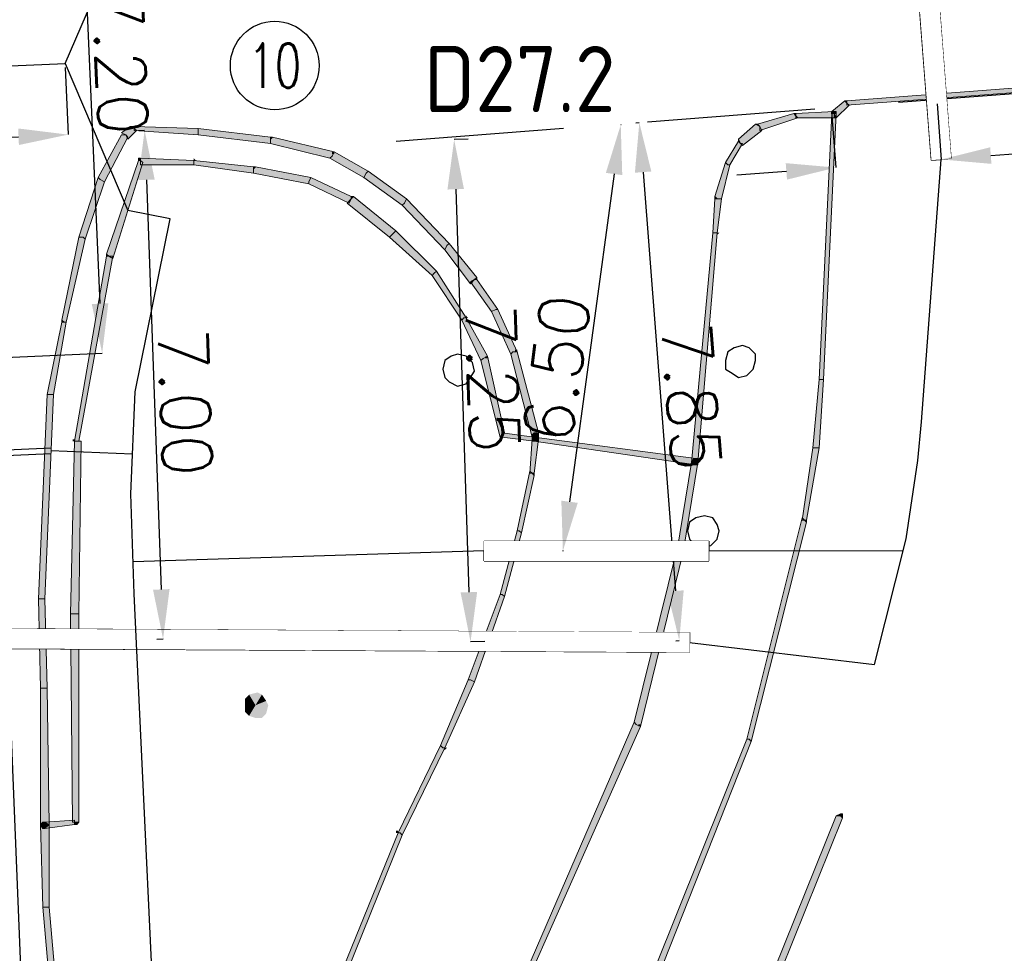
# Model space of a CAD drawing. Header units: millimetres. Extents: x -27 to 2301, y -256 to 766.
# Tile 47 of 97: x 247 to 262, y 40 to 54. Entities that reach past the tile are written whole.
import ezdxf
from ezdxf.enums import TextEntityAlignment as Align

# ---------------------------------------------------------------- set-up
doc = ezdxf.new("R2010")
doc.units = ezdxf.units.MM
doc.set_wipeout_variables(frame=1)
doc.linetypes.add('DASHED', pattern=[19.05, 12.7, -6.35])
for name, color, linetype in [('SIV-ONDERGROND-ALG', 251, 'Continuous'), ('SIV-TEKST-035', 2, 'Continuous'), ('SIV-VRI-DETECTIE', 4, 'Continuous'), ('SIV-VRI-KABEL', 3, 'Continuous'), ('SIV-VRI-LUSUITSLIJPER', 7, 'Continuous'), ('SIV-VRI-MAATVOERING', 7, 'Continuous'), ('SIV-VRI-MANTELBUIS', 1, 'Continuous')]:
    doc.layers.add(name, color=color, linetype=linetype)
doc.styles.add('ISO', font='ISO.shx')
doc.styles.add('ROMANS', font='romans.shx', dxfattribs={"width": 0.7})
doc.styles.get("Standard").update_dxf_attribs({"font": 'txt.shx'})
doc.dimstyles.get("Standard").update_dxf_attribs({"dimtxt": 0.18, "dimasz": 0.18, "dimexe": 0.18, "dimexo": 0.0625, "dimgap": 0.09, "dimtad": 0, "dimtih": 1, "dimtoh": 1, "dimzin": 0, "dimdsep": 46, "dimtxsty": 'Standard', "dimcen": 0.09, "dimadec": 0, "dimazin": 0, "dimtfac": 1, "dimtofl": 0, "dimtmove": 0, "dimatfit": 3, "dimfxl": 1, "dimtolj": 1, "dimtzin": 0, "dimarcsym": 0})

# ---------------------------------------------------------------- blocks, each defined once
blk = doc.blocks.new('161')
blk.add_circle((0, 0), 750)
at = {"style": 'ROMANS', "width": 0.7}
blk.add_attdef('MASTNR', text='', height=750, dxfattribs=at).set_placement((0, 0), align=Align.MIDDLE)
blk = doc.blocks.new('*D54')
at = {"layer": 'Defpoints', "color": 0}
for p in [(261.304, 52.627), (259.709, 52.504), (261.373, 51.724)]:
    blk.add_point(p, dxfattribs=at)
at = {"layer": 'SIV-VRI-MAATVOERING', "color": 0, "lineweight": -2}
for p, q in [((261.309, 52.565), (261.373, 51.724)), ((259.713, 52.442), (259.778, 51.601)), ((262.121, 51.782), (266.755, 52.139)), ((259.03, 51.543), (258.283, 51.486))]:
    blk.add_line(p, q, dxfattribs=at)
at = {"layer": 'SIV-VRI-MAATVOERING', "color": 0}
for points in [[(262.112, 51.907), (262.131, 51.657), (261.373, 51.724)], [(259.021, 51.668), (259.04, 51.419), (259.778, 51.601)]]:
    blk.add_solid(points, dxfattribs=at)
at = {"layer": 'SIV-VRI-MAATVOERING', "color": 0, "insert": (265.695, 52.524), "char_height": 0.75, "attachment_point": 5, "rotation": 4.4115}
blk.add_mtext('\\A1;1.60', dxfattribs=at)
blk = doc.blocks.new('*D61')
at = {"layer": 'Defpoints', "color": 0}
for p in [(249.17, 52.159), (249.45, 44.469), (249.606, 44.475)]:
    blk.add_point(p, dxfattribs=at)
at = {"layer": 'SIV-VRI-MAATVOERING', "color": 0, "lineweight": -2}
for p, q in [((249.233, 52.161), (249.327, 52.165)), ((249.354, 51.415), (249.579, 45.224)), ((249.512, 44.471), (249.606, 44.475))]:
    blk.add_line(p, q, dxfattribs=at)
at = {"layer": 'SIV-VRI-MAATVOERING', "color": 0}
for points in [[(249.479, 51.42), (249.229, 51.411), (249.327, 52.165)], [(249.704, 45.229), (249.454, 45.22), (249.606, 44.475)]]:
    blk.add_solid(points, dxfattribs=at)
at = {"layer": 'SIV-VRI-MAATVOERING', "color": 0, "insert": (249.941, 48.053), "char_height": 0.75, "attachment_point": 5, "rotation": 272.0815}
blk.add_mtext('\\A1;7.00', dxfattribs=at)
blk = doc.blocks.new('*D65')
at = {"layer": 'Defpoints', "color": 0}
for p in [(254.283, 52.032), (254.255, 44.432), (254.531, 44.441)]:
    blk.add_point(p, dxfattribs=at)
at = {"layer": 'SIV-VRI-MAATVOERING', "color": 0, "lineweight": -2}
for p, q in [((254.221, 52.03), (254.007, 52.023)), ((254.031, 51.273), (254.23, 45.182)), ((254.469, 44.439), (254.255, 44.432))]:
    blk.add_line(p, q, dxfattribs=at)
at = {"layer": 'SIV-VRI-MAATVOERING', "color": 0}
for points in [[(254.156, 51.277), (253.906, 51.269), (254.007, 52.023)], [(254.355, 45.186), (254.105, 45.178), (254.255, 44.432)]]:
    blk.add_solid(points, dxfattribs=at)
at = {"layer": 'SIV-VRI-MAATVOERING', "color": 0, "insert": (254.59, 48.409), "char_height": 0.75, "attachment_point": 5, "rotation": 271.8713}
blk.add_mtext('\\A1;7.25', dxfattribs=at)
blk = doc.blocks.new('*D66')
at = {"layer": 'Defpoints', "color": 0}
for p in [(256.817, 52.281), (257.411, 44.453), (257.421, 44.454)]:
    blk.add_point(p, dxfattribs=at)
at = {"layer": 'SIV-VRI-MAATVOERING', "color": 0, "lineweight": -2}
for p, q in [((256.755, 52.276), (256.807, 52.28)), ((256.865, 51.532), (257.353, 45.201)), ((257.358, 44.449), (257.411, 44.453))]:
    blk.add_line(p, q, dxfattribs=at)
at = {"layer": 'SIV-VRI-MAATVOERING', "color": 0}
for points in [[(256.989, 51.542), (256.74, 51.523), (256.807, 52.28)], [(257.478, 45.211), (257.229, 45.192), (257.411, 44.453)]]:
    blk.add_solid(points, dxfattribs=at)
at = {"layer": 'SIV-VRI-MAATVOERING', "color": 0, "insert": (257.593, 48.14), "char_height": 0.75, "attachment_point": 5, "rotation": 274.4115}
blk.add_mtext('\\A1;7.85', dxfattribs=at)
blk = doc.blocks.new('*D67')
at = {"layer": 'Defpoints', "color": 0}
for p in [(256.472, 52.254), (255.597, 45.813), (255.651, 45.806)]:
    blk.add_point(p, dxfattribs=at)
at = {"layer": 'SIV-VRI-MAATVOERING', "color": 0, "lineweight": -2}
for p, q in [((256.534, 52.246), (256.526, 52.247)), ((256.425, 51.504), (255.752, 46.549)), ((255.659, 45.805), (255.651, 45.806))]:
    blk.add_line(p, q, dxfattribs=at)
at = {"layer": 'SIV-VRI-MAATVOERING', "color": 0}
for points in [[(256.301, 51.521), (256.549, 51.487), (256.526, 52.247)], [(255.628, 46.566), (255.876, 46.533), (255.651, 45.806)]]:
    blk.add_solid(points, dxfattribs=at)
at = {"layer": 'SIV-VRI-MAATVOERING', "color": 0, "insert": (255.556, 48.564), "char_height": 0.75, "attachment_point": 5, "rotation": 82.2678}
blk.add_mtext('\\A1;6.50', dxfattribs=at)
blk = doc.blocks.new('*D76')
at = {"layer": 'Defpoints', "color": 0}
for p in [(248.124, 53.174), (241.98, 52.911), (248.17, 52.099)]:
    blk.add_point(p, dxfattribs=at)
at = {"layer": 'SIV-VRI-MAATVOERING', "color": 0, "lineweight": -2}
for p, q in [((248.127, 53.112), (248.17, 52.099)), ((241.982, 52.848), (242.026, 51.835)), ((242.775, 51.867), (247.421, 52.067))]:
    blk.add_line(p, q, dxfattribs=at)
at = {"layer": 'SIV-VRI-MAATVOERING', "color": 0}
for points in [[(247.416, 52.192), (247.426, 51.942), (248.17, 52.099)], [(242.77, 51.992), (242.781, 51.742), (242.026, 51.835)]]:
    blk.add_solid(points, dxfattribs=at)
at = {"layer": 'SIV-VRI-MAATVOERING', "color": 0, "insert": (246.16, 52.478), "char_height": 0.75, "attachment_point": 5, "rotation": 2.4596}
blk.add_mtext('\\A1;6.15', dxfattribs=at)
blk = doc.blocks.new('*D78')
at = {"layer": 'Defpoints', "color": 0}
for p in [(248.368, 56.188), (243.35, 55.972), (243.667, 48.579)]:
    blk.add_point(p, dxfattribs=at)
at = {"layer": 'SIV-VRI-MAATVOERING', "color": 0, "lineweight": -2}
for p, q in [((243.412, 55.975), (248.368, 56.188)), ((248.653, 49.544), (248.4, 55.438)), ((243.73, 48.582), (248.685, 48.795))]:
    blk.add_line(p, q, dxfattribs=at)
at = {"layer": 'SIV-VRI-MAATVOERING', "color": 0}
for points in [[(248.525, 55.444), (248.275, 55.433), (248.368, 56.188)], [(248.778, 49.549), (248.528, 49.538), (248.685, 48.795)]]:
    blk.add_solid(points, dxfattribs=at)
at = {"layer": 'SIV-VRI-MAATVOERING', "color": 0, "insert": (248.961, 53.21), "char_height": 0.75, "attachment_point": 5, "rotation": 272.4596}
blk.add_mtext('\\A1;7.20', dxfattribs=at)

msp = doc.modelspace()

# ---------------------------------------------------------------- hatches: boundary and pattern name
at = {"layer": 'SIV-ONDERGROND-ALG'}
h = msp.add_hatch(color=256, dxfattribs=at)
h.dxf.hatch_style = 2
h.paths.add_polyline_path([(259.945, 52.577), (259.945, 52.545), (284.294, 54.378), (284.294, 54.475), (259.945, 52.609)])
h = msp.add_hatch(color=256, dxfattribs=at)
h.dxf.hatch_style = 2
h.paths.add_polyline_path([(259.752, 52.416), (259.785, 52.352), (259.978, 52.545), (259.945, 52.577), (259.913, 52.609), (259.72, 52.448)])
h = msp.add_hatch(color=256, dxfattribs=at)
h.dxf.hatch_style = 2
h.paths.add_polyline_path([(259.913, 52.609), (259.945, 52.609), (259.945, 52.577)])
h = msp.add_hatch(color=256, dxfattribs=at)
h.dxf.hatch_style = 2
h.paths.add_polyline_path([(258.627, 52.223), (258.627, 52.159), (259.206, 52.352), (259.173, 52.384), (259.141, 52.416), (258.594, 52.255)])
h = msp.add_hatch(color=256, dxfattribs=at)
h.dxf.hatch_style = 2
h.paths.add_polyline_path([(259.141, 52.416), (259.173, 52.416), (259.173, 52.384)])
h = msp.add_hatch(color=256, dxfattribs=at)
h.dxf.hatch_style = 2
h.paths.add_polyline_path([(259.173, 52.384), (259.173, 52.352), (259.752, 52.352), (259.752, 52.448), (259.173, 52.416)])
h = msp.add_hatch(color=256, dxfattribs=at)
h.dxf.hatch_style = 2
h.paths.add_polyline_path([(259.752, 52.416), (259.72, 52.416), (259.527, 48.396), (259.592, 48.396), (259.785, 52.416)])
h = msp.add_hatch(color=256, dxfattribs=at)
h.dxf.hatch_style = 2
h.paths.add_polyline_path([(259.72, 52.416), (259.72, 52.448), (259.785, 52.448), (259.785, 52.416), (259.752, 52.416)])
h = msp.add_hatch(color=256, dxfattribs=at)
h.dxf.hatch_style = 2
h.paths.add_polyline_path([(259.752, 52.352), (259.785, 52.352), (259.752, 52.416)])
h = msp.add_hatch(color=256, dxfattribs=at)
h.dxf.hatch_style = 2
h.paths.add_polyline_path([(249.17, 52.191), (249.106, 52.223), (248.977, 52.127), (249.041, 52.095), (249.074, 52.03), (249.202, 52.159)])
h = msp.add_hatch(color=256, dxfattribs=at)
h.dxf.hatch_style = 2
h.paths.add_polyline_path([(249.17, 52.223), (249.106, 52.223), (249.17, 52.191)])
h = msp.add_hatch(color=256, dxfattribs=at)
h.dxf.hatch_style = 2
h.paths.add_polyline_path([(250.135, 52.159), (250.135, 52.191), (249.17, 52.223), (249.17, 52.159), (250.135, 52.095)])
h = msp.add_hatch(color=256, dxfattribs=at)
h.dxf.hatch_style = 2
h.paths.add_polyline_path([(251.229, 52.03), (251.229, 52.062), (250.135, 52.191), (250.135, 52.095), (251.229, 51.966)])
h = msp.add_hatch(color=256, dxfattribs=at)
h.dxf.hatch_style = 2
h.paths.add_polyline_path([(258.337, 51.966), (258.369, 51.934), (258.659, 52.159), (258.627, 52.223), (258.562, 52.255), (258.305, 52.03)])
h = msp.add_hatch(color=256, dxfattribs=at)
h.dxf.hatch_style = 2
h.paths.add_polyline_path([(258.562, 52.255), (258.594, 52.255), (258.627, 52.223)])
h = msp.add_hatch(color=256, dxfattribs=at)
h.dxf.hatch_style = 2
h.paths.add_polyline_path([(249.041, 52.095), (248.977, 52.095), (248.623, 51.451), (248.655, 51.419), (248.72, 51.387), (249.074, 52.062)])
h = msp.add_hatch(color=256, dxfattribs=at)
h.dxf.hatch_style = 2
h.paths.add_polyline_path([(252.161, 51.773), (252.194, 51.837), (251.261, 52.062), (251.229, 52.03), (251.229, 51.966), (252.129, 51.741)])
h = msp.add_hatch(color=256, dxfattribs=at)
h.dxf.hatch_style = 2
h.paths.add_polyline_path([(251.261, 52.062), (251.229, 52.062), (251.229, 52.03)])
h = msp.add_hatch(color=256, dxfattribs=at)
h.dxf.hatch_style = 2
h.paths.add_polyline_path([(258.144, 51.644), (258.176, 51.644), (258.369, 51.966), (258.337, 51.966), (258.305, 51.998), (258.112, 51.676)])
h = msp.add_hatch(color=256, dxfattribs=at)
h.dxf.hatch_style = 2
h.paths.add_polyline_path([(258.305, 51.998), (258.305, 52.03), (258.337, 51.966)])
h = msp.add_hatch(color=256, dxfattribs=at)
h.dxf.hatch_style = 2
h.paths.add_polyline_path([(252.676, 51.516), (252.708, 51.548), (252.194, 51.837), (252.161, 51.773), (252.129, 51.741), (252.644, 51.451)])
h = msp.add_hatch(color=256, dxfattribs=at)
h.dxf.hatch_style = 2
h.paths.add_polyline_path([(252.161, 51.837), (252.194, 51.837), (252.194, 51.805), (252.161, 51.805)])
h = msp.add_hatch(color=256, dxfattribs=at)
h.dxf.hatch_style = 2
h.paths.add_polyline_path([(248.784, 50.261), (248.848, 50.229), (249.299, 51.676), (249.267, 51.709), (249.234, 51.709), (248.752, 50.293)])
h = msp.add_hatch(color=256, dxfattribs=at)
h.dxf.hatch_style = 2
h.paths.add_polyline_path([(249.234, 51.709), (249.234, 51.741), (249.267, 51.741), (249.267, 51.709)])
h = msp.add_hatch(color=256, dxfattribs=at)
h.dxf.hatch_style = 2
h.paths.add_polyline_path([(249.267, 51.709), (249.267, 51.644), (250.071, 51.644), (250.071, 51.709), (249.267, 51.741)])
h = msp.add_hatch(color=256, dxfattribs=at)
h.dxf.hatch_style = 2
h.paths.add_polyline_path([(250.071, 51.709), (250.071, 51.741), (250.103, 51.709)])
h = msp.add_hatch(color=256, dxfattribs=at)
h.dxf.hatch_style = 2
h.paths.add_polyline_path([(250.071, 51.676), (250.071, 51.644), (250.971, 51.516), (250.971, 51.612), (250.071, 51.709)])
h = msp.add_hatch(color=256, dxfattribs=at)
h.dxf.hatch_style = 2
h.paths.add_polyline_path([(257.983, 51.13), (258.048, 51.13), (258.176, 51.644), (258.144, 51.644), (258.112, 51.676), (257.951, 51.162)])
h = msp.add_hatch(color=256, dxfattribs=at)
h.dxf.hatch_style = 2
h.paths.add_polyline_path([(250.971, 51.612), (251.004, 51.612), (250.971, 51.58)])
h = msp.add_hatch(color=256, dxfattribs=at)
h.dxf.hatch_style = 2
h.paths.add_polyline_path([(250.971, 51.58), (250.971, 51.516), (251.808, 51.355), (251.808, 51.387), (251.84, 51.451), (251.004, 51.612)])
h = msp.add_hatch(color=256, dxfattribs=at)
h.dxf.hatch_style = 2
h.paths.add_polyline_path([(253.255, 51.065), (253.287, 51.13), (252.708, 51.548), (252.676, 51.516), (252.644, 51.451), (253.223, 51.033)])
h = msp.add_hatch(color=256, dxfattribs=at)
h.dxf.hatch_style = 2
h.paths.add_polyline_path([(248.655, 51.419), (248.623, 51.451), (248.334, 50.551), (248.398, 50.551), (248.43, 50.518), (248.72, 51.387)])
h = msp.add_hatch(color=256, dxfattribs=at)
h.dxf.hatch_style = 2
h.paths.add_polyline_path([(251.808, 51.387), (251.808, 51.355), (252.419, 51.065), (252.451, 51.13), (252.451, 51.162), (251.84, 51.451)])
h = msp.add_hatch(color=256, dxfattribs=at)
h.dxf.hatch_style = 2
h.paths.add_polyline_path([(252.451, 51.13), (252.387, 51.065), (253.03, 50.551), (253.094, 50.615), (253.126, 50.647), (252.483, 51.162)])
h = msp.add_hatch(color=256, dxfattribs=at)
h.dxf.hatch_style = 2
h.paths.add_polyline_path([(252.451, 51.162), (252.483, 51.162), (252.451, 51.13)])
h = msp.add_hatch(color=256, dxfattribs=at)
h.dxf.hatch_style = 2
h.paths.add_polyline_path([(253.898, 50.422), (253.931, 50.454), (253.287, 51.13), (253.255, 51.065), (253.223, 51.033), (253.866, 50.358)])
h = msp.add_hatch(color=256, dxfattribs=at)
h.dxf.hatch_style = 2
h.paths.add_polyline_path([(257.951, 50.615), (257.983, 50.615), (258.048, 51.13), (257.951, 51.13), (257.919, 50.615)])
h = msp.add_hatch(color=256, dxfattribs=at)
h.dxf.hatch_style = 2
h.paths.add_polyline_path([(257.951, 51.13), (257.951, 51.162), (257.983, 51.13)])
h = msp.add_hatch(color=256, dxfattribs=at)
h.dxf.hatch_style = 2
h.paths.add_polyline_path([(253.094, 50.615), (253.03, 50.551), (253.673, 49.972), (253.705, 50.004), (253.738, 50.036), (253.126, 50.647)])
h = msp.add_hatch(color=256, dxfattribs=at)
h.dxf.hatch_style = 2
h.paths.add_polyline_path([(248.398, 50.551), (248.334, 50.551), (248.077, 49.296), (248.109, 49.264), (248.141, 49.264), (248.43, 50.518)])
h = msp.add_hatch(color=256, dxfattribs=at)
h.dxf.hatch_style = 2
h.paths.add_polyline_path([(257.662, 47.141), (257.694, 47.141), (257.983, 50.615), (257.919, 50.615), (257.597, 47.141)])
h = msp.add_hatch(color=256, dxfattribs=at)
h.dxf.hatch_style = 2
h.paths.add_polyline_path([(257.983, 50.615), (258.016, 50.615), (257.983, 50.583)])
h = msp.add_hatch(color=256, dxfattribs=at)
h.dxf.hatch_style = 2
h.paths.add_polyline_path([(254.317, 49.907), (254.349, 49.939), (253.931, 50.454), (253.898, 50.422), (253.866, 50.358), (254.252, 49.843)])
h = msp.add_hatch(color=256, dxfattribs=at)
h.dxf.hatch_style = 2
h.paths.add_polyline_path([(248.302, 47.463), (248.334, 47.463), (248.848, 50.261), (248.752, 50.261), (248.269, 47.463)])
h = msp.add_hatch(color=256, dxfattribs=at)
h.dxf.hatch_style = 2
h.paths.add_polyline_path([(248.752, 50.261), (248.752, 50.293), (248.784, 50.261)])
h = msp.add_hatch(color=256, dxfattribs=at)
h.dxf.hatch_style = 2
h.paths.add_polyline_path([(253.705, 50.004), (253.673, 49.972), (254.124, 49.296), (254.156, 49.328), (254.188, 49.328), (253.738, 50.036)])
h = msp.add_hatch(color=256, dxfattribs=at)
h.dxf.hatch_style = 2
h.paths.add_polyline_path([(254.638, 49.457), (254.67, 49.457), (254.349, 49.907), (254.317, 49.907), (254.252, 49.875), (254.574, 49.425)])
h = msp.add_hatch(color=256, dxfattribs=at)
h.dxf.hatch_style = 2
h.paths.add_polyline_path([(254.349, 49.907), (254.349, 49.939), (254.317, 49.907)])
h = msp.add_hatch(color=256, dxfattribs=at)
h.dxf.hatch_style = 2
h.paths.add_polyline_path([(254.896, 48.814), (254.96, 48.814), (254.67, 49.457), (254.638, 49.457), (254.574, 49.425), (254.863, 48.782)])
h = msp.add_hatch(color=256, dxfattribs=at)
h.dxf.hatch_style = 2
h.paths.add_polyline_path([(248.077, 49.296), (248.077, 49.264), (248.109, 49.264)])
h = msp.add_hatch(color=256, dxfattribs=at)
h.dxf.hatch_style = 2
h.paths.add_polyline_path([(254.156, 49.328), (254.124, 49.296), (254.413, 48.685), (254.445, 48.717), (254.51, 48.749), (254.188, 49.328)])
h = msp.add_hatch(color=256, dxfattribs=at)
h.dxf.hatch_style = 2
h.paths.add_polyline_path([(254.188, 49.328), (254.188, 49.361), (254.22, 49.328)])
h = msp.add_hatch(color=256, dxfattribs=at)
h.dxf.hatch_style = 2
h.paths.add_polyline_path([(248.109, 49.264), (248.077, 49.264), (247.851, 48.17), (247.948, 48.17), (248.141, 49.264)])
h = msp.add_hatch(color=256, dxfattribs=at)
h.dxf.hatch_style = 2
h.paths.add_polyline_path([(254.928, 48.814), (254.928, 48.846), (254.96, 48.846), (254.96, 48.814)])
h = msp.add_hatch(color=256, dxfattribs=at)
h.dxf.hatch_style = 2
h.paths.add_polyline_path([(254.445, 48.717), (254.413, 48.685), (254.703, 47.527), (254.735, 47.559), (254.767, 47.591), (254.51, 48.749)])
h = msp.add_hatch(color=256, dxfattribs=at)
h.dxf.hatch_style = 2
h.paths.add_polyline_path([(254.477, 48.749), (254.51, 48.749), (254.51, 48.717), (254.477, 48.717)])
h = msp.add_hatch(color=256, dxfattribs=at)
h.dxf.hatch_style = 2
h.paths.add_polyline_path([(255.217, 47.559), (255.281, 47.591), (254.96, 48.814), (254.896, 48.814), (254.863, 48.782), (255.185, 47.527)])
h = msp.add_hatch(color=256, dxfattribs=at)
h.dxf.hatch_style = 2
h.paths.add_polyline_path([(259.559, 48.396), (259.527, 48.396), (259.431, 47.366), (259.527, 47.366), (259.592, 48.396)])
h = msp.add_hatch(color=256, dxfattribs=at)
h.dxf.hatch_style = 2
h.paths.add_polyline_path([(247.884, 48.17), (247.851, 48.17), (247.723, 45.083), (247.819, 45.083), (247.948, 48.17)])
h = msp.add_hatch(color=256, dxfattribs=at)
h.dxf.hatch_style = 2
h.paths.add_polyline_path([(248.237, 47.463), (248.237, 47.495), (248.269, 47.495), (248.269, 47.463)])
h = msp.add_hatch(color=256, dxfattribs=at)
h.dxf.hatch_style = 2
h.paths.add_polyline_path([(254.703, 47.527), (254.735, 47.527), (254.735, 47.559)])
h = msp.add_hatch(color=256, dxfattribs=at)
h.dxf.hatch_style = 2
h.paths.add_polyline_path([(254.735, 47.559), (254.735, 47.527), (255.217, 47.463), (255.217, 47.527), (254.735, 47.591)])
h = msp.add_hatch(color=256, dxfattribs=at)
h.dxf.hatch_style = 2
h.paths.add_polyline_path([(255.185, 46.98), (255.217, 46.98), (255.281, 47.495), (255.185, 47.495), (255.153, 46.98)])
h = msp.add_hatch(color=256, dxfattribs=at)
h.dxf.hatch_style = 2
h.paths.add_polyline_path([(255.185, 47.559), (255.217, 47.591), (255.249, 47.591), (255.281, 47.559), (255.217, 47.559)])
h = msp.add_hatch(color=256, dxfattribs=at)
h.dxf.hatch_style = 2
h.paths.add_polyline_path([(255.281, 47.591), (255.281, 47.527), (255.217, 47.527), (255.185, 47.527), (255.217, 47.559)])
h = msp.add_hatch(color=256, dxfattribs=at)
h.dxf.hatch_style = 2
h.paths.add_polyline_path([(255.217, 47.495), (255.281, 47.495), (255.281, 47.559), (255.185, 47.559), (255.185, 47.495)])
h = msp.add_hatch(color=256, dxfattribs=at)
h.dxf.hatch_style = 2
h.paths.add_polyline_path([(255.185, 47.495), (255.217, 47.527), (255.249, 47.527), (255.281, 47.495), (255.217, 47.495)])
h = msp.add_hatch(color=256, dxfattribs=at)
h.dxf.hatch_style = 2
h.paths.add_polyline_path([(255.217, 47.463), (255.185, 47.463), (255.185, 47.527), (255.217, 47.527), (255.217, 47.495)])
h = msp.add_hatch(color=256, dxfattribs=at)
h.dxf.hatch_style = 2
h.paths.add_polyline_path([(255.281, 47.495), (255.249, 47.463), (255.217, 47.463), (255.185, 47.495), (255.217, 47.495)])
h = msp.add_hatch(color=256, dxfattribs=at)
h.dxf.hatch_style = 2
h.paths.add_polyline_path([(255.217, 47.527), (255.281, 47.527), (255.281, 47.463), (255.217, 47.463), (255.217, 47.495)])
h = msp.add_hatch(color=256, dxfattribs=at)
h.dxf.hatch_style = 2
h.paths.add_polyline_path([(255.217, 47.495), (255.217, 47.463), (257.662, 47.109), (257.662, 47.205), (255.217, 47.527)])
h = msp.add_hatch(color=256, dxfattribs=at)
h.dxf.hatch_style = 2
h.paths.add_polyline_path([(248.269, 44.857), (248.334, 44.857), (248.366, 47.463), (248.269, 47.463), (248.205, 44.857)])
h = msp.add_hatch(color=256, dxfattribs=at)
h.dxf.hatch_style = 2
h.paths.add_polyline_path([(259.463, 47.366), (259.431, 47.366), (259.27, 46.273), (259.334, 46.273), (259.527, 47.366)])
h = msp.add_hatch(color=256, dxfattribs=at)
h.dxf.hatch_style = 2
h.paths.add_polyline_path([(257.597, 47.141), (257.63, 47.205), (257.694, 47.205), (257.694, 47.141), (257.662, 47.141)])
h = msp.add_hatch(color=256, dxfattribs=at)
h.dxf.hatch_style = 2
h.paths.add_polyline_path([(257.662, 47.205), (257.694, 47.173), (257.694, 47.109), (257.662, 47.109), (257.662, 47.141)])
h = msp.add_hatch(color=256, dxfattribs=at)
h.dxf.hatch_style = 2
h.paths.add_polyline_path([(257.404, 45.79), (257.469, 45.79), (257.694, 47.141), (257.597, 47.141), (257.372, 45.79)])
h = msp.add_hatch(color=256, dxfattribs=at)
h.dxf.hatch_style = 2
h.paths.add_polyline_path([(257.694, 47.141), (257.662, 47.109), (257.63, 47.109), (257.597, 47.141), (257.662, 47.141)])
h = msp.add_hatch(color=256, dxfattribs=at)
h.dxf.hatch_style = 2
h.paths.add_polyline_path([(254.992, 46.112), (255.024, 46.08), (255.217, 46.948), (255.185, 46.98), (255.153, 47.012), (254.96, 46.112)])
h = msp.add_hatch(color=256, dxfattribs=at)
h.dxf.hatch_style = 2
h.paths.add_polyline_path([(255.217, 46.948), (255.217, 46.98), (255.185, 46.98)])
h = msp.add_hatch(color=256, dxfattribs=at)
h.dxf.hatch_style = 2
h.paths.add_polyline_path([(259.302, 46.273), (259.27, 46.305), (258.434, 42.96), (258.466, 42.96), (258.498, 42.927), (259.334, 46.241)])
h = msp.add_hatch(color=256, dxfattribs=at)
h.dxf.hatch_style = 2
h.paths.add_polyline_path([(259.334, 46.273), (259.334, 46.241), (259.302, 46.273)])
h = msp.add_hatch(color=256, dxfattribs=at)
h.dxf.hatch_style = 2
h.paths.add_polyline_path([(254.735, 45.147), (254.767, 45.115), (255.024, 46.08), (254.992, 46.112), (254.96, 46.112), (254.703, 45.147)])
h = msp.add_hatch(color=256, dxfattribs=at)
h.dxf.hatch_style = 2
h.paths.add_polyline_path([(256.761, 43.185), (256.825, 43.153), (257.469, 45.79), (257.404, 45.79), (257.372, 45.822), (256.729, 43.217)])
h = msp.add_hatch(color=256, dxfattribs=at)
h.dxf.hatch_style = 2
h.paths.add_polyline_path([(254.252, 43.86), (254.317, 43.828), (254.767, 45.115), (254.735, 45.147), (254.703, 45.147), (254.22, 43.86)])
h = msp.add_hatch(color=256, dxfattribs=at)
h.dxf.hatch_style = 2
h.paths.add_polyline_path([(247.755, 45.083), (247.723, 45.083), (247.755, 43.732), (247.851, 43.732), (247.819, 45.083)])
h = msp.add_hatch(color=256, dxfattribs=at)
h.dxf.hatch_style = 2
h.paths.add_polyline_path([(248.269, 41.705), (248.334, 41.705), (248.334, 44.857), (248.205, 44.857), (248.237, 41.705)])
h = msp.add_hatch(color=256, dxfattribs=at)
h.dxf.hatch_style = 2
h.paths.add_polyline_path([(253.834, 42.831), (253.866, 42.831), (254.317, 43.828), (254.252, 43.86), (254.22, 43.86), (253.802, 42.863)])
h = msp.add_hatch(color=256, dxfattribs=at)
h.dxf.hatch_style = 2
h.paths.add_polyline_path([(247.787, 43.732), (247.755, 43.732), (247.755, 41.673), (247.884, 41.673), (247.851, 43.732)])
h = msp.add_hatch(color=256, dxfattribs=at)
h.dxf.hatch_style = 2
h.paths.add_polyline_path([(250.907, 43.635), (250.843, 43.571), (251.004, 43.474)])
h = msp.add_hatch(color=256, dxfattribs=at)
h.dxf.hatch_style = 2
h.paths.add_polyline_path([(251.036, 43.667), (250.907, 43.635), (251.004, 43.474)])
h = msp.add_hatch(color=256, dxfattribs=at)
h.dxf.hatch_style = 2
h.paths.add_polyline_path([(251.1, 43.635), (251.036, 43.667), (251.004, 43.474)])
h = msp.add_hatch(color=256, dxfattribs=at)
h.dxf.hatch_style = 2
h.paths.add_polyline_path([(251.164, 43.539), (251.1, 43.635), (251.004, 43.474)])
h = msp.add_hatch(color=256, dxfattribs=at)
h.dxf.hatch_style = 2
h.paths.add_polyline_path([(250.843, 43.571), (250.843, 43.474), (251.004, 43.474)])
h = msp.add_hatch(color=256, dxfattribs=at)
h.dxf.hatch_style = 2
h.paths.add_polyline_path([(250.843, 43.474), (250.843, 43.378), (251.004, 43.474)])
h = msp.add_hatch(color=256, dxfattribs=at)
h.dxf.hatch_style = 2
h.paths.add_polyline_path([(250.843, 43.378), (250.907, 43.313), (251.004, 43.474)])
h = msp.add_hatch(color=256, dxfattribs=at)
h.dxf.hatch_style = 2
h.paths.add_polyline_path([(250.907, 43.313), (251.004, 43.281), (251.004, 43.474)])
h = msp.add_hatch(color=256, dxfattribs=at)
h.dxf.hatch_style = 2
h.paths.add_polyline_path([(251.197, 43.474), (251.164, 43.539), (251.004, 43.474)])
h = msp.add_hatch(color=256, dxfattribs=at)
h.dxf.hatch_style = 2
h.paths.add_polyline_path([(251.004, 43.281), (251.1, 43.281), (251.004, 43.474)])
h = msp.add_hatch(color=256, dxfattribs=at)
h.dxf.hatch_style = 2
h.paths.add_polyline_path([(251.1, 43.281), (251.164, 43.346), (251.004, 43.474)])
h = msp.add_hatch(color=256, dxfattribs=at)
h.dxf.hatch_style = 2
h.paths.add_polyline_path([(251.164, 43.346), (251.197, 43.474), (251.004, 43.474)])
h = msp.add_hatch(color=256, dxfattribs=at)
h.dxf.hatch_style = 2
h.paths.add_polyline_path([(254.992, 39.1), (255.024, 39.1), (256.825, 43.153), (256.761, 43.185), (256.729, 43.217), (254.96, 39.132)])
h = msp.add_hatch(color=256, dxfattribs=at)
h.dxf.hatch_style = 2
h.paths.add_polyline_path([(256.793, 43.153), (256.793, 43.185), (256.825, 43.185), (256.825, 43.153)])
h = msp.add_hatch(color=256, dxfattribs=at)
h.dxf.hatch_style = 2
h.paths.add_polyline_path([(258.466, 42.96), (258.434, 42.96), (255.281, 35.111), (255.346, 35.079), (255.378, 35.047), (258.498, 42.927)])
h = msp.add_hatch(color=256, dxfattribs=at)
h.dxf.hatch_style = 2
h.paths.add_polyline_path([(253.191, 41.544), (253.223, 41.512), (253.866, 42.831), (253.834, 42.831), (253.802, 42.863), (253.159, 41.544)])
h = msp.add_hatch(color=256, dxfattribs=at)
h.dxf.hatch_style = 2
h.paths.add_polyline_path([(253.866, 42.831), (253.898, 42.831), (253.866, 42.799)])
h = msp.add_hatch(color=256, dxfattribs=at)
h.dxf.hatch_style = 2
h.paths.add_polyline_path([(247.819, 41.609), (247.755, 41.641), (247.755, 41.673), (247.819, 41.705), (247.819, 41.673)])
h = msp.add_hatch(color=256, dxfattribs=at)
h.dxf.hatch_style = 2
h.paths.add_polyline_path([(247.755, 41.673), (247.787, 41.705), (247.819, 41.705), (247.884, 41.673), (247.819, 41.673)])
h = msp.add_hatch(color=256, dxfattribs=at)
h.dxf.hatch_style = 2
h.paths.add_polyline_path([(247.819, 41.673), (247.819, 41.609), (248.269, 41.673), (248.269, 41.737), (247.819, 41.705)])
h = msp.add_hatch(color=256, dxfattribs=at)
h.dxf.hatch_style = 2
h.paths.add_polyline_path([(248.269, 41.673), (248.302, 41.673), (248.334, 41.705), (248.269, 41.705)])
h = msp.add_hatch(color=256, dxfattribs=at)
h.dxf.hatch_style = 2
h.paths.add_polyline_path([(257.983, 37.17), (258.016, 37.138), (259.881, 41.77), (259.849, 41.802), (259.785, 41.802), (257.919, 37.17)])
h = msp.add_hatch(color=256, dxfattribs=at)
h.dxf.hatch_style = 2
h.paths.add_polyline_path([(259.785, 41.802), (259.849, 41.834), (259.881, 41.834), (259.881, 41.77), (259.849, 41.802)])
h = msp.add_hatch(color=256, dxfattribs=at)
h.dxf.hatch_style = 2
h.paths.add_polyline_path([(247.819, 41.673), (247.755, 41.673), (247.787, 40.419), (247.884, 40.419), (247.884, 41.673)])
h = msp.add_hatch(color=256, dxfattribs=at)
h.dxf.hatch_style = 2
h.paths.add_polyline_path([(247.884, 41.673), (247.819, 41.609), (247.787, 41.609), (247.755, 41.673), (247.819, 41.673)])
h = msp.add_hatch(color=256, dxfattribs=at)
h.dxf.hatch_style = 2
h.paths.add_polyline_path([(251.518, 37.395), (251.55, 37.363), (253.223, 41.512), (253.191, 41.544), (253.159, 41.544), (251.486, 37.427)])
h = msp.add_hatch(color=256, dxfattribs=at)
h.dxf.hatch_style = 2
h.paths.add_polyline_path([(253.126, 41.544), (253.126, 41.577), (253.159, 41.577), (253.159, 41.544)])
h = msp.add_hatch(color=256, dxfattribs=at)
h.dxf.hatch_style = 2
h.paths.add_polyline_path([(247.819, 40.419), (247.787, 40.419), (247.948, 38.585), (248.044, 38.585), (247.884, 40.419)])

# ---------------------------------------------------------------- linework, layer by layer
at = {"layer": 'SIV-ONDERGROND-ALG', "lineweight": 5}
for points in [[(259.945, 52.577), (259.945, 52.545), (284.294, 54.378), (284.294, 54.475), (259.945, 52.609), (259.945, 52.577)], [(259.752, 52.416), (259.785, 52.352), (259.978, 52.545), (259.945, 52.577), (259.913, 52.609), (259.72, 52.448), (259.752, 52.416)], [(259.913, 52.609), (259.945, 52.609)], [(258.627, 52.223), (258.627, 52.159), (259.206, 52.352), (259.173, 52.384), (259.141, 52.416), (258.594, 52.255), (258.627, 52.223)], [(259.141, 52.416), (259.173, 52.416)], [(259.173, 52.384), (259.173, 52.352), (259.752, 52.352), (259.752, 52.448), (259.173, 52.416), (259.173, 52.384)], [(259.752, 52.416), (259.72, 52.416), (259.527, 48.396), (259.592, 48.396), (259.785, 52.416), (259.752, 52.416)], [(259.72, 52.416), (259.72, 52.448), (259.785, 52.448), (259.785, 52.416)], [(259.752, 52.352), (259.785, 52.352)], [(249.17, 52.191), (249.106, 52.223), (248.977, 52.127), (249.041, 52.095), (249.074, 52.03), (249.202, 52.159), (249.17, 52.191)], [(249.17, 52.223), (249.106, 52.223)], [(250.135, 52.159), (250.135, 52.191), (249.17, 52.223), (249.17, 52.159), (250.135, 52.095), (250.135, 52.159)], [(251.229, 52.03), (251.229, 52.062), (250.135, 52.191), (250.135, 52.095), (251.229, 51.966), (251.229, 52.03)], [(258.337, 51.966), (258.369, 51.934), (258.659, 52.159), (258.627, 52.223), (258.562, 52.255), (258.305, 52.03), (258.337, 51.966)], [(258.562, 52.255), (258.594, 52.255)], [(249.041, 52.095), (248.977, 52.095), (248.623, 51.451), (248.655, 51.419), (248.72, 51.387), (249.074, 52.062), (249.041, 52.095)], [(252.161, 51.773), (252.194, 51.837), (251.261, 52.062), (251.229, 52.03), (251.229, 51.966), (252.129, 51.741), (252.161, 51.773)], [(251.261, 52.062), (251.229, 52.062)], [(258.144, 51.644), (258.176, 51.644), (258.369, 51.966), (258.337, 51.966), (258.305, 51.998), (258.112, 51.676), (258.144, 51.644)], [(258.305, 51.998), (258.305, 52.03)], [(252.676, 51.516), (252.708, 51.548), (252.194, 51.837), (252.161, 51.773), (252.129, 51.741), (252.644, 51.451), (252.676, 51.516)], [(248.784, 50.261), (248.848, 50.229), (249.299, 51.676), (249.267, 51.709), (249.234, 51.709), (248.752, 50.293), (248.784, 50.261)], [(249.234, 51.709), (249.234, 51.741), (249.267, 51.741)], [(249.267, 51.709), (249.267, 51.644), (250.071, 51.644), (250.071, 51.709), (249.267, 51.741), (249.267, 51.709)], [(250.071, 51.676), (250.071, 51.644), (250.971, 51.516), (250.971, 51.612), (250.071, 51.709), (250.071, 51.676)], [(257.983, 51.13), (258.048, 51.13), (258.176, 51.644), (258.144, 51.644), (258.112, 51.676), (257.951, 51.162), (257.983, 51.13)], [(250.971, 51.612), (251.004, 51.612)], [(250.971, 51.58), (250.971, 51.516), (251.808, 51.355), (251.808, 51.387), (251.84, 51.451), (251.004, 51.612), (250.971, 51.58)], [(253.255, 51.065), (253.287, 51.13), (252.708, 51.548), (252.676, 51.516), (252.644, 51.451), (253.223, 51.033), (253.255, 51.065)], [(248.655, 51.419), (248.623, 51.451), (248.334, 50.551), (248.398, 50.551), (248.43, 50.518), (248.72, 51.387), (248.655, 51.419)], [(251.808, 51.387), (251.808, 51.355), (252.419, 51.065), (252.451, 51.13), (252.451, 51.162), (251.84, 51.451), (251.808, 51.387)], [(252.451, 51.13), (252.387, 51.065), (253.03, 50.551), (253.094, 50.615), (253.126, 50.647), (252.483, 51.162), (252.451, 51.13)], [(252.451, 51.162), (252.483, 51.162)], [(253.898, 50.422), (253.931, 50.454), (253.287, 51.13), (253.255, 51.065), (253.223, 51.033), (253.866, 50.358), (253.898, 50.422)], [(253.287, 51.13), (253.287, 51.13)], [(257.951, 50.615), (257.983, 50.615), (258.048, 51.13), (257.951, 51.13), (257.919, 50.615), (257.951, 50.615)], [(257.951, 51.13), (257.951, 51.162)], [(253.094, 50.615), (253.03, 50.551), (253.673, 49.972), (253.705, 50.004), (253.738, 50.036), (253.126, 50.647), (253.094, 50.615)], [(248.398, 50.551), (248.334, 50.551), (248.077, 49.296), (248.109, 49.264), (248.141, 49.264), (248.43, 50.518), (248.398, 50.551)], [(257.662, 47.141), (257.694, 47.141), (257.983, 50.615), (257.919, 50.615), (257.597, 47.141), (257.662, 47.141)], [(254.317, 49.907), (254.349, 49.939), (253.931, 50.454), (253.898, 50.422), (253.866, 50.358), (254.252, 49.843), (254.317, 49.907)], [(248.302, 47.463), (248.334, 47.463), (248.848, 50.261), (248.752, 50.261), (248.269, 47.463), (248.302, 47.463)], [(248.752, 50.261), (248.752, 50.293)], [(253.705, 50.004), (253.673, 49.972), (254.124, 49.296), (254.156, 49.328), (254.188, 49.328), (253.738, 50.036), (253.705, 50.004)], [(253.738, 50.036), (253.738, 50.036)], [(254.638, 49.457), (254.67, 49.457), (254.349, 49.907), (254.317, 49.907), (254.252, 49.875), (254.574, 49.425), (254.638, 49.457)], [(254.349, 49.907), (254.349, 49.939)], [(254.896, 48.814), (254.96, 48.814), (254.67, 49.457), (254.638, 49.457), (254.574, 49.425), (254.863, 48.782), (254.896, 48.814)], [(248.077, 49.296), (248.077, 49.264)], [(254.156, 49.328), (254.124, 49.296), (254.413, 48.685), (254.445, 48.717), (254.51, 48.749), (254.188, 49.328), (254.156, 49.328)], [(248.109, 49.264), (248.077, 49.264), (247.851, 48.17), (247.948, 48.17), (248.141, 49.264), (248.109, 49.264)], [(254.445, 48.717), (254.413, 48.685), (254.703, 47.527), (254.735, 47.559), (254.767, 47.591), (254.51, 48.749), (254.445, 48.717)], [(255.217, 47.559), (255.281, 47.591), (254.96, 48.814), (254.896, 48.814), (254.863, 48.782), (255.185, 47.527), (255.217, 47.559)], [(259.559, 48.396), (259.527, 48.396), (259.431, 47.366), (259.527, 47.366), (259.592, 48.396), (259.559, 48.396)], [(247.884, 48.17), (247.851, 48.17), (247.723, 45.083), (247.819, 45.083), (247.948, 48.17), (247.884, 48.17)], [(254.703, 47.527), (254.703, 47.527), (254.735, 47.527)], [(254.735, 47.559), (254.735, 47.527), (255.217, 47.463), (255.217, 47.527), (254.735, 47.591), (254.735, 47.559)], [(255.185, 46.98), (255.217, 46.98), (255.281, 47.495), (255.185, 47.495), (255.153, 46.98), (255.185, 46.98)], [(255.185, 47.559), (255.217, 47.591), (255.249, 47.591), (255.281, 47.559)], [(255.281, 47.591), (255.281, 47.527), (255.217, 47.527), (255.185, 47.527)], [(255.217, 47.495), (255.281, 47.495), (255.281, 47.559), (255.185, 47.559), (255.185, 47.495), (255.217, 47.495)], [(255.185, 47.495), (255.217, 47.527), (255.249, 47.527), (255.281, 47.495)], [(255.217, 47.463), (255.185, 47.463), (255.185, 47.527), (255.217, 47.527)], [(255.281, 47.495), (255.249, 47.463), (255.217, 47.463), (255.185, 47.495)], [(255.217, 47.527), (255.281, 47.527), (255.281, 47.463), (255.217, 47.463)], [(255.217, 47.495), (255.217, 47.463), (257.662, 47.109), (257.662, 47.205), (255.217, 47.527), (255.217, 47.495)], [(248.269, 44.857), (248.334, 44.857), (248.366, 47.463), (248.269, 47.463), (248.205, 44.857), (248.269, 44.857)], [(259.463, 47.366), (259.431, 47.366), (259.27, 46.273), (259.334, 46.273), (259.527, 47.366), (259.463, 47.366)], [(257.597, 47.141), (257.63, 47.205), (257.694, 47.205), (257.694, 47.141)], [(257.662, 47.205), (257.694, 47.173), (257.694, 47.109), (257.662, 47.109)], [(257.404, 45.79), (257.469, 45.79), (257.694, 47.141), (257.597, 47.141), (257.372, 45.79), (257.404, 45.79)], [(257.694, 47.141), (257.662, 47.109), (257.63, 47.109), (257.597, 47.141)], [(254.992, 46.112), (255.024, 46.08), (255.217, 46.948), (255.185, 46.98), (255.153, 47.012), (254.96, 46.112), (254.992, 46.112)], [(255.217, 46.948), (255.217, 46.98)], [(259.302, 46.273), (259.27, 46.305), (258.434, 42.96), (258.466, 42.96), (258.498, 42.927), (259.334, 46.241), (259.302, 46.273)], [(259.334, 46.273), (259.334, 46.241)], [(254.735, 45.147), (254.767, 45.115), (255.024, 46.08), (254.992, 46.112), (254.96, 46.112), (254.703, 45.147), (254.735, 45.147)], [(256.761, 43.185), (256.825, 43.153), (257.469, 45.79), (257.404, 45.79), (257.372, 45.822), (256.729, 43.217), (256.761, 43.185)], [(257.469, 45.79), (257.469, 45.79)], [(254.252, 43.86), (254.317, 43.828), (254.767, 45.115), (254.735, 45.147), (254.703, 45.147), (254.22, 43.86), (254.252, 43.86)], [(247.755, 45.083), (247.723, 45.083), (247.755, 43.732), (247.851, 43.732), (247.819, 45.083), (247.755, 45.083)], [(248.269, 41.705), (248.334, 41.705), (248.334, 44.857), (248.205, 44.857), (248.237, 41.705), (248.269, 41.705)], [(253.834, 42.831), (253.866, 42.831), (254.317, 43.828), (254.252, 43.86), (254.22, 43.86), (253.802, 42.863), (253.834, 42.831)], [(247.787, 43.732), (247.755, 43.732), (247.755, 41.673), (247.884, 41.673), (247.851, 43.732), (247.787, 43.732)], [(254.992, 39.1), (255.024, 39.1), (256.825, 43.153), (256.761, 43.185), (256.729, 43.217), (254.96, 39.132), (254.992, 39.1)], [(258.466, 42.96), (258.434, 42.96), (255.281, 35.111), (255.346, 35.079), (255.378, 35.047), (258.498, 42.927), (258.466, 42.96)], [(253.191, 41.544), (253.223, 41.512), (253.866, 42.831), (253.834, 42.831), (253.802, 42.863), (253.159, 41.544), (253.191, 41.544)], [(247.819, 41.609), (247.755, 41.641), (247.755, 41.673), (247.819, 41.705)], [(247.755, 41.673), (247.787, 41.705), (247.819, 41.705), (247.884, 41.673)], [(247.819, 41.673), (247.819, 41.609), (248.269, 41.673), (248.269, 41.737), (247.819, 41.705), (247.819, 41.673)], [(248.269, 41.673), (248.302, 41.673), (248.334, 41.705)], [(257.983, 37.17), (258.016, 37.138), (259.881, 41.77), (259.849, 41.802), (259.785, 41.802), (257.919, 37.17), (257.983, 37.17)], [(259.785, 41.802), (259.849, 41.834), (259.881, 41.834), (259.881, 41.77)], [(247.819, 41.673), (247.755, 41.673), (247.787, 40.419), (247.884, 40.419), (247.884, 41.673), (247.819, 41.673)], [(247.884, 41.673), (247.819, 41.609), (247.787, 41.609), (247.755, 41.673)], [(251.518, 37.395), (251.55, 37.363), (253.223, 41.512), (253.191, 41.544), (253.159, 41.544), (251.486, 37.427), (251.518, 37.395)], [(247.819, 40.419), (247.787, 40.419), (247.948, 38.585), (248.044, 38.585), (247.884, 40.419), (247.819, 40.419)]]:
    msp.add_lwpolyline(points, dxfattribs=at)
at = {"layer": 'SIV-ONDERGROND-ALG', "lineweight": 25}
for points in [[(258.562, 48.685), (258.562, 48.782), (258.466, 48.878), (258.369, 48.91), (258.241, 48.878), (258.144, 48.814), (258.112, 48.685), (258.112, 48.556), (258.209, 48.492), (258.305, 48.428), (258.434, 48.46), (258.53, 48.556), (258.562, 48.685)], [(254.317, 48.524), (254.284, 48.653), (254.188, 48.749), (254.059, 48.782), (253.963, 48.749), (253.866, 48.685), (253.834, 48.556), (253.866, 48.428), (253.931, 48.363), (254.059, 48.299), (254.188, 48.331), (254.252, 48.428), (254.317, 48.524)], [(247.079, 48.556), (247.176, 46.241), (247.691, 33.535), (247.884, 26.491), (248.109, 20.251), (248.141, 19.318)], [(258.016, 46.112), (257.983, 46.208), (257.919, 46.305), (257.79, 46.337), (257.662, 46.305), (257.565, 46.241), (257.533, 46.112), (257.565, 45.983), (257.63, 45.919), (257.758, 45.855), (257.887, 45.887), (257.983, 45.983), (258.016, 46.112)]]:
    msp.add_lwpolyline(points, dxfattribs=at)
at = {"layer": 'SIV-VRI-DETECTIE'}
msp.add_lwpolyline([(241.98, 52.911), (248.124, 53.174), (249.444, 56.234), (241.851, 55.908)], close=True, dxfattribs=at)
at = {"layer": 'SIV-VRI-KABEL'}
for points in [[(230.479, 44.574), (257.567, 44.424), (257.567, 44.424), (257.567, 44.424), (260.365, 44.089), (260.841, 45.99), (261.02, 47.172), (261.075, 47.76), (261.373, 51.724), (261.373, 51.724), (260.927, 57.511), (260.841, 58.62), (261.919, 58.896), (264.044, 59.326), (265.287, 59.577), (269.053, 59.861), (271.93, 60.026), (277.667, 60.825), (277.667, 63.497), (277.667, 63.497)], [(249.167, 45.157), (249.12, 46.668), (249.184, 48.212), (249.711, 50.824)], [(247.911, 47.325), (249.145, 47.273)], [(260.794, 45.805), (257.857, 45.806), (254.459, 45.807), (249.152, 45.642)]]:
    msp.add_lwpolyline(points, dxfattribs=at)
at = {"layer": 'SIV-VRI-LUSUITSLIJPER'}
for points in [[(248.124, 53.174), (249.074, 50.953)], [(249.711, 50.824), (249.074, 50.953)], [(243.299, 47.058), (243.31, 47.157), (247.914, 47.366)], [(246.55, 47.217), (247.911, 47.279)]]:
    msp.add_lwpolyline(points, dxfattribs=at)
at = {"layer": 'SIV-VRI-MAATVOERING', "linetype": 'DASHED', "ltscale": 0.2}
msp.add_line((263.26, 52.778), (252.239, 51.928), dxfattribs=at)
at = {"layer": 'SIV-VRI-MANTELBUIS'}
for p, q in [((261.224, 51.713), (260.777, 57.5)), ((261.523, 51.736), (261.077, 57.523)), ((261.224, 51.713), (261.373, 51.724)), ((261.523, 51.736), (261.373, 51.724)), ((254.459, 45.956), (254.459, 45.806)), ((254.459, 45.956), (257.857, 45.955)), ((257.857, 45.955), (257.857, 45.805)), ((254.459, 45.656), (254.459, 45.806)), ((257.857, 45.655), (257.857, 45.805)), ((254.459, 45.656), (257.857, 45.655)), ((230.48, 44.724), (257.568, 44.574)), ((257.568, 44.574), (257.567, 44.424)), ((230.478, 44.424), (257.566, 44.274)), ((257.566, 44.274), (257.567, 44.424))]:
    msp.add_line(p, q, dxfattribs=at)

# ---------------------------------------------------------------- block references
at = {"layer": 'SIV-TEKST-035', "xscale": 0.0008934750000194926, "yscale": 0.0008934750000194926, "zscale": 0.0008934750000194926}
msp.add_blockref('161', (251.294, 53.143), dxfattribs=at).add_auto_attribs({'MASTNR': '10'})

# ---------------------------------------------------------------- texts
at = {"layer": 'SIV-VRI-DETECTIE', "linetype": 'Continuous', "style": 'ISO'}
msp.add_text('D27.2', height=1, rotation=360, dxfattribs=at).set_placement((253.552, 52.439))

# ---------------------------------------------------------------- dimensions: what is measured, and where the dimension line sits
at = {"layer": 'SIV-VRI-MAATVOERING'}
dim = msp.add_linear_dim(base=(248.368, 56.188), p1=(243.667, 48.579), p2=(243.35, 55.972), angle=92.4596, text='7.20', dimstyle='Standard', override={"dimtxt": 0.75, "dimasz": 0.75, "dimexe": 0, "dimtad": 1, "dimtih": 0, "dimtoh": 0, "dimcen": 1}, dxfattribs=at)
dim.commit()
dim.dimension.update_dxf_attribs({"geometry": '*D78', "text_midpoint": (248.497, 53.19), "dimtype": 161})
dim = msp.add_linear_dim(base=(248.17, 52.099), p1=(241.98, 52.911), p2=(248.124, 53.174), angle=2.4596, dimstyle='Standard', override={"dimtxt": 0.75, "dimasz": 0.75, "dimexe": 0, "dimtad": 1, "dimtih": 0, "dimtoh": 0, "dimcen": 1}, dxfattribs=at)
dim.commit()
dim.dimension.update_dxf_attribs({"geometry": '*D76', "text_midpoint": (246.18, 52.013), "dimtype": 161})

# ---------------------------------------------------------------- next in the draw order: wipeouts: each hides what was drawn before it
for points in [[(261.523, 51.736), (261.224, 51.713), (260.777, 57.5), (261.077, 57.523)], [(230.475, 44.724), (230.484, 44.424), (257.566, 44.274), (257.568, 44.574)]]:
    msp.add_wipeout(points).dxf.layer = 'SIV-VRI-MANTELBUIS'

# ---------------------------------------------------------------- next in the draw order: linework, layer by layer
at = {"layer": 'SIV-VRI-KABEL'}
msp.add_lwpolyline([(249.132, 6.329), (250.232, 6.365), (249.932, 14.499), (249.579, 36.492), (249.167, 45.157)], dxfattribs=at)

# ---------------------------------------------------------------- next in the draw order: dimensions: what is measured, and where the dimension line sits
at = {"layer": 'SIV-VRI-MAATVOERING'}
for base, p1, p2, angle, picture, middle in [((261.373, 51.724), (259.709, 52.504), (261.304, 52.627), 4.4115, '*D54', (265.73, 52.06)), ((257.411, 44.453), (256.817, 52.281), (257.421, 44.454), 274.4115, '*D66', (257.129, 48.104))]:
    dim = msp.add_linear_dim(base=base, p1=p1, p2=p2, angle=angle, dimstyle='Standard', override={"dimtxt": 0.75, "dimasz": 0.75, "dimexe": 0, "dimtad": 1, "dimtih": 0, "dimtoh": 0, "dimcen": 1}, dxfattribs=at)
    dim.commit()
    dim.dimension.update_dxf_attribs({"geometry": picture, "text_midpoint": middle, "dimtype": 161})
for base, p1, p2, angle, text, picture, middle in [((249.606, 44.475), (249.17, 52.159), (249.45, 44.469), 272.0815, '7.00', '*D61', (249.477, 48.036)), ((254.255, 44.432), (254.283, 52.032), (254.531, 44.441), 271.8713, '7.25', '*D65', (254.125, 48.393))]:
    dim = msp.add_linear_dim(base=base, p1=p1, p2=p2, angle=angle, text=text, dimstyle='Standard', override={"dimtxt": 0.75, "dimasz": 0.75, "dimexe": 0, "dimtad": 1, "dimtih": 0, "dimtoh": 0, "dimcen": 1}, dxfattribs=at)
    dim.commit()
    dim.dimension.update_dxf_attribs({"geometry": picture, "text_midpoint": middle, "dimtype": 161})

# ---------------------------------------------------------------- next in the draw order: wipeouts: each hides what was drawn before it
msp.add_wipeout([(254.459, 45.956), (254.459, 45.656), (257.857, 45.655), (257.857, 45.955)]).dxf.layer = 'SIV-VRI-MANTELBUIS'

# ---------------------------------------------------------------- next in the draw order: dimensions: what is measured, and where the dimension line sits
dim = msp.add_linear_dim(base=(255.651, 45.806), p1=(256.472, 52.254), p2=(255.597, 45.813), angle=262.2678, dimstyle='Standard', override={"dimtxt": 0.75, "dimasz": 0.75, "dimexe": 0, "dimtad": 1, "dimtih": 0, "dimtoh": 0, "dimcen": 1}, dxfattribs=at)
dim.commit()
dim.dimension.update_dxf_attribs({"geometry": '*D67', "text_midpoint": (256.017, 48.501), "dimtype": 161})

doc.saveas('drawing.dxf')
